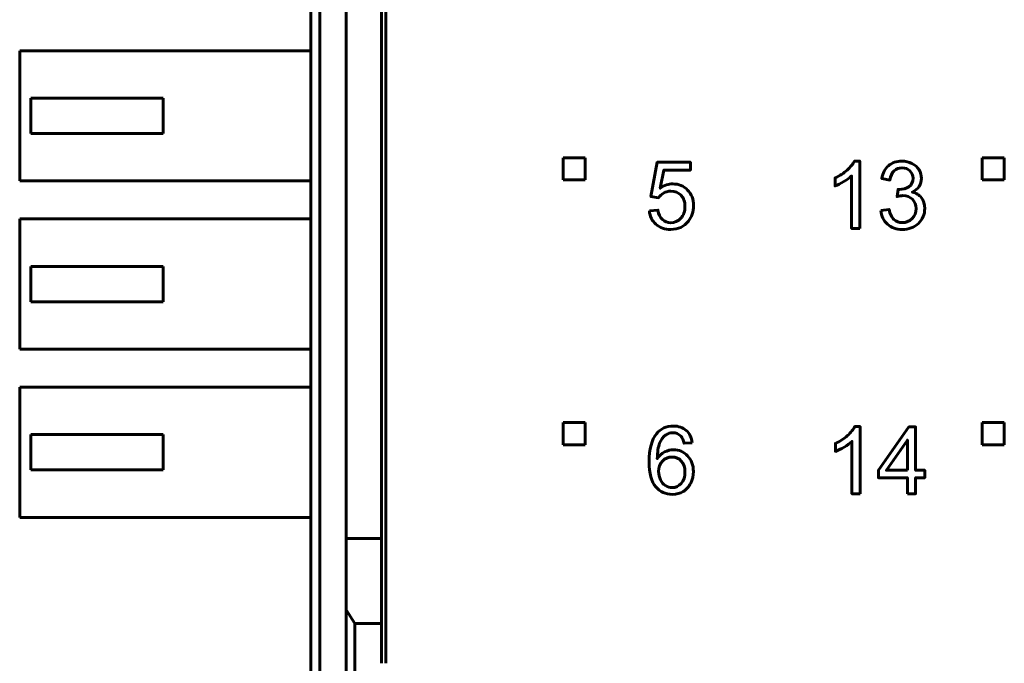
# Model space of a CAD drawing. Header units: millimetres. Extents: x -13 to 39, y -19 to 89.
# Tile 4 of 16: x -13 to 9, y 22 to 37. Entities that reach past the tile are written whole.
import ezdxf

# ---------------------------------------------------------------- set-up
doc = ezdxf.new("R2010")
doc.units = ezdxf.units.MM
for name, pattern in [('K5LT32781', [0]), ('K5LT32785', [0]), ('K5LT_BASIC', [0])]:
    doc.linetypes.add(name, pattern=pattern)

msp = doc.modelspace()

# ---------------------------------------------------------------- linework, layer by layer
at = {"color": 150, "linetype": 'K5LT32785', "lineweight": 60, "true_color": 0x0080ff}
for p, q in [((-6.261, 61.118), (-6.261, 8.557)), ((-6.061, 8.557), (-6.061, 61.118)), ((-4.561, 22.438), (-4.561, 47.238)), ((-5.461, 25.262), (-5.461, 44.413)), ((-4.661, 44.413), (-4.661, 25.262)), ((-12.861, 36.313), (-12.861, 33.363)), ((-6.261, 36.313), (-12.861, 36.313)), ((-9.611, 35.238), (-12.611, 35.238)), ((-12.611, 34.438), (-12.611, 35.238)), ((-9.611, 34.438), (-9.611, 35.238)), ((-12.611, 34.438), (-9.611, 34.438)), ((-12.861, 33.363), (-6.261, 33.363)), ((-12.861, 29.553), (-12.861, 32.503)), ((-6.261, 32.503), (-12.861, 32.503)), ((-9.611, 31.428), (-12.611, 31.428)), ((-12.611, 30.628), (-12.611, 31.428)), ((-9.611, 30.628), (-9.611, 31.428)), ((-12.611, 30.628), (-9.611, 30.628)), ((-12.861, 29.553), (-6.261, 29.553)), ((-6.261, 28.693), (-12.861, 28.693)), ((-12.861, 25.743), (-12.861, 28.693)), ((-12.611, 26.818), (-12.611, 27.618)), ((-9.611, 27.618), (-12.611, 27.618)), ((-9.611, 26.818), (-9.611, 27.618)), ((-12.611, 26.818), (-9.611, 26.818)), ((-12.861, 25.743), (-6.261, 25.743)), ((-4.661, 25.262), (-5.461, 25.262)), ((-5.461, 23.645), (-5.461, 25.262)), ((-4.661, 25.262), (-4.661, 23.338)), ((-5.261, 23.338), (-5.461, 23.645)), ((-5.461, 23.645), (-5.461, 3.373)), ((-4.661, 23.338), (-5.261, 23.338)), ((-5.261, 3.117), (-5.261, 23.338)), ((-4.661, 22.438), (-4.661, 23.338))]:
    msp.add_line(p, q, dxfattribs=at)
at = {"color": 150, "linetype": 'K5LT32781', "lineweight": 60, "true_color": 0x0080ff}
for p, q in [((-0.541, 33.388), (-0.541, 33.888)), ((-0.541, 33.888), (-0.041, 33.888)), ((-0.041, 33.888), (-0.041, 33.388)), ((-0.041, 33.388), (-0.541, 33.388)), ((-0.541, 27.888), (-0.041, 27.888)), ((-0.541, 27.388), (-0.541, 27.888)), ((-0.041, 27.888), (-0.041, 27.388)), ((-0.041, 27.388), (-0.541, 27.388))]:
    msp.add_line(p, q, dxfattribs=at)
at = {"color": 150, "linetype": 'K5LT_BASIC', "lineweight": 60, "true_color": 0x0080ff}
for p, q in [((8.959, 33.388), (8.959, 33.888)), ((8.959, 33.888), (9.459, 33.888)), ((9.459, 33.888), (9.459, 33.388)), ((9.459, 33.388), (8.959, 33.388)), ((8.959, 27.888), (9.459, 27.888)), ((8.959, 27.388), (8.959, 27.888)), ((9.459, 27.888), (9.459, 27.388)), ((9.459, 27.388), (8.959, 27.388))]:
    msp.add_line(p, q, dxfattribs=at)
for points, knots in [([(1.412, 32.687), (1.412, 32.687), (1.607, 32.702), (1.607, 32.702), (1.622, 32.607), (1.655, 32.536), (1.707, 32.488), (1.759, 32.44), (1.823, 32.416), (1.898, 32.416), (1.989, 32.416), (2.065, 32.45), (2.127, 32.518), (2.188, 32.585), (2.219, 32.675), (2.219, 32.786), (2.219, 32.893), (2.19, 32.976), (2.131, 33.038), (2.072, 33.099), (1.994, 33.13), (1.897, 33.13), (1.836, 33.13), (1.782, 33.116), (1.734, 33.088), (1.687, 33.061), (1.649, 33.025), (1.622, 32.982), (1.622, 32.982), (1.446, 33.007), (1.446, 33.007), (1.592, 33.786), (1.592, 33.786), (2.344, 33.786), (2.344, 33.786), (2.344, 33.608), (2.344, 33.608), (1.741, 33.608), (1.741, 33.608), (1.66, 33.199), (1.66, 33.199), (1.751, 33.263), (1.846, 33.295), (1.945, 33.295), (2.077, 33.295), (2.189, 33.249), (2.279, 33.157), (2.37, 33.065), (2.416, 32.948), (2.416, 32.804), (2.416, 32.666), (2.376, 32.548), (2.296, 32.448), (2.199, 32.325), (2.066, 32.264), (1.898, 32.264), (1.761, 32.264), (1.649, 32.303), (1.562, 32.38), (1.474, 32.457), (1.425, 32.56), (1.412, 32.687)], [0, 0, 0, 0, 0.045455, 0.045455, 0.045455, 0.090909, 0.090909, 0.090909, 0.136364, 0.136364, 0.136364, 0.181818, 0.181818, 0.181818, 0.227273, 0.227273, 0.227273, 0.272727, 0.272727, 0.272727, 0.318182, 0.318182, 0.318182, 0.363636, 0.363636, 0.363636, 0.409091, 0.409091, 0.409091, 0.454545, 0.454545, 0.5, 0.5, 0.545455, 0.545455, 0.590909, 0.590909, 0.636364, 0.636364, 0.681818, 0.681818, 0.681818, 0.727273, 0.727273, 0.727273, 0.772727, 0.772727, 0.772727, 0.818182, 0.818182, 0.818182, 0.863636, 0.863636, 0.863636, 0.909091, 0.909091, 0.909091, 0.954545, 0.954545, 0.954545, 1, 1, 1, 1]), ([(6.183, 32.289), (6.183, 32.289), (5.997, 32.289), (5.997, 32.289), (5.997, 33.476), (5.997, 33.476), (5.952, 33.432), (5.893, 33.39), (5.821, 33.347), (5.748, 33.304), (5.682, 33.272), (5.624, 33.251), (5.624, 33.251), (5.624, 33.431), (5.624, 33.431), (5.728, 33.48), (5.819, 33.539), (5.897, 33.609), (5.975, 33.678), (6.031, 33.746), (6.063, 33.811), (6.063, 33.811), (6.183, 33.811), (6.183, 33.811), (6.183, 32.289), (6.183, 32.289)], [0, 0, 0, 0, 0.111111, 0.111111, 0.222222, 0.222222, 0.222222, 0.333333, 0.333333, 0.333333, 0.444444, 0.444444, 0.444444, 0.555556, 0.555556, 0.555556, 0.666667, 0.666667, 0.666667, 0.777778, 0.777778, 0.777778, 0.888889, 0.888889, 1, 1, 1, 1]), ([(6.662, 32.692), (6.662, 32.692), (6.848, 32.717), (6.848, 32.717), (6.87, 32.611), (6.906, 32.535), (6.957, 32.488), (7.008, 32.442), (7.071, 32.419), (7.145, 32.419), (7.233, 32.419), (7.308, 32.449), (7.368, 32.51), (7.428, 32.57), (7.458, 32.645), (7.458, 32.735), (7.458, 32.82), (7.43, 32.891), (7.374, 32.947), (7.318, 33.002), (7.247, 33.03), (7.161, 33.03), (7.125, 33.03), (7.082, 33.023), (7.029, 33.009), (7.029, 33.009), (7.05, 33.172), (7.05, 33.172), (7.062, 33.171), (7.072, 33.17), (7.08, 33.17), (7.16, 33.17), (7.231, 33.191), (7.295, 33.232), (7.358, 33.273), (7.39, 33.337), (7.39, 33.423), (7.39, 33.491), (7.367, 33.547), (7.32, 33.592), (7.274, 33.637), (7.215, 33.659), (7.142, 33.659), (7.069, 33.659), (7.009, 33.636), (6.96, 33.59), (6.912, 33.544), (6.881, 33.476), (6.867, 33.384), (6.867, 33.384), (6.681, 33.418), (6.681, 33.418), (6.704, 33.543), (6.755, 33.64), (6.836, 33.708), (6.917, 33.777), (7.017, 33.811), (7.137, 33.811), (7.22, 33.811), (7.296, 33.794), (7.365, 33.758), (7.435, 33.723), (7.488, 33.674), (7.525, 33.613), (7.562, 33.552), (7.58, 33.487), (7.58, 33.418), (7.58, 33.353), (7.563, 33.294), (7.528, 33.24), (7.493, 33.187), (7.44, 33.144), (7.372, 33.112), (7.461, 33.092), (7.531, 33.049), (7.58, 32.983), (7.63, 32.918), (7.655, 32.837), (7.655, 32.739), (7.655, 32.607), (7.606, 32.494), (7.51, 32.402), (7.413, 32.31), (7.291, 32.264), (7.144, 32.264), (7.011, 32.264), (6.9, 32.304), (6.812, 32.383), (6.724, 32.463), (6.674, 32.565), (6.662, 32.692)], [0, 0, 0, 0, 0.033333, 0.033333, 0.033333, 0.066667, 0.066667, 0.066667, 0.1, 0.1, 0.1, 0.133333, 0.133333, 0.133333, 0.166667, 0.166667, 0.166667, 0.2, 0.2, 0.2, 0.233333, 0.233333, 0.233333, 0.266667, 0.266667, 0.266667, 0.3, 0.3, 0.3, 0.333333, 0.333333, 0.333333, 0.366667, 0.366667, 0.366667, 0.4, 0.4, 0.4, 0.433333, 0.433333, 0.433333, 0.466667, 0.466667, 0.466667, 0.5, 0.5, 0.5, 0.533333, 0.533333, 0.533333, 0.566667, 0.566667, 0.566667, 0.6, 0.6, 0.6, 0.633333, 0.633333, 0.633333, 0.666667, 0.666667, 0.666667, 0.7, 0.7, 0.7, 0.733333, 0.733333, 0.733333, 0.766667, 0.766667, 0.766667, 0.8, 0.8, 0.8, 0.833333, 0.833333, 0.833333, 0.866667, 0.866667, 0.866667, 0.9, 0.9, 0.9, 0.933333, 0.933333, 0.933333, 0.966667, 0.966667, 0.966667, 1, 1, 1, 1]), ([(2.385, 27.434), (2.385, 27.434), (2.201, 27.42), (2.201, 27.42), (2.184, 27.493), (2.161, 27.546), (2.13, 27.579), (2.08, 27.632), (2.017, 27.659), (1.943, 27.659), (1.883, 27.659), (1.831, 27.642), (1.785, 27.609), (1.726, 27.566), (1.681, 27.504), (1.646, 27.422), (1.612, 27.34), (1.595, 27.224), (1.593, 27.072), (1.638, 27.14), (1.693, 27.191), (1.758, 27.224), (1.823, 27.257), (1.891, 27.274), (1.962, 27.274), (2.086, 27.274), (2.192, 27.228), (2.28, 27.136), (2.367, 27.045), (2.41, 26.927), (2.41, 26.782), (2.41, 26.687), (2.39, 26.599), (2.349, 26.517), (2.308, 26.435), (2.252, 26.373), (2.18, 26.329), (2.108, 26.286), (2.027, 26.264), (1.936, 26.264), (1.781, 26.264), (1.654, 26.321), (1.556, 26.435), (1.458, 26.549), (1.409, 26.737), (1.409, 26.999), (1.409, 27.292), (1.464, 27.505), (1.572, 27.638), (1.666, 27.753), (1.794, 27.811), (1.954, 27.811), (2.074, 27.811), (2.172, 27.778), (2.324, 27.644), (2.37, 27.552), (2.385, 27.434)], [0, 0, 0, 0, 0.052632, 0.052632, 0.052632, 0.105263, 0.105263, 0.105263, 0.157895, 0.157895, 0.157895, 0.210526, 0.210526, 0.210526, 0.263158, 0.263158, 0.263158, 0.315789, 0.315789, 0.315789, 0.368421, 0.368421, 0.368421, 0.421053, 0.421053, 0.421053, 0.473684, 0.473684, 0.473684, 0.526316, 0.526316, 0.526316, 0.578947, 0.578947, 0.578947, 0.631579, 0.631579, 0.631579, 0.684211, 0.684211, 0.684211, 0.736842, 0.736842, 0.736842, 0.789474, 0.789474, 0.789474, 0.842105, 0.842105, 0.842105, 0.894737, 0.894737, 0.894737, 0.947368, 0.947368, 1, 1, 1, 1]), ([(6.19, 26.277), (6.19, 26.277), (6.003, 26.277), (6.003, 26.277), (6.003, 27.463), (6.003, 27.463), (5.958, 27.42), (5.9, 27.377), (5.827, 27.334), (5.754, 27.292), (5.689, 27.26), (5.631, 27.238), (5.631, 27.238), (5.631, 27.418), (5.631, 27.418), (5.735, 27.467), (5.826, 27.526), (5.904, 27.596), (5.982, 27.666), (6.037, 27.733), (6.07, 27.799), (6.07, 27.799), (6.19, 27.799), (6.19, 27.799), (6.19, 26.277), (6.19, 26.277)], [0, 0, 0, 0, 0.111111, 0.111111, 0.222222, 0.222222, 0.222222, 0.333333, 0.333333, 0.333333, 0.444444, 0.444444, 0.444444, 0.555556, 0.555556, 0.555556, 0.666667, 0.666667, 0.666667, 0.777778, 0.777778, 0.777778, 0.888889, 0.888889, 1, 1, 1, 1]), ([(7.263, 26.277), (7.263, 26.277), (7.263, 26.639), (7.263, 26.639), (6.605, 26.639), (6.605, 26.639), (6.605, 26.81), (6.605, 26.81), (7.297, 27.792), (7.297, 27.792), (7.449, 27.792), (7.449, 27.792), (7.449, 26.81), (7.449, 26.81), (7.655, 26.81), (7.655, 26.81), (7.655, 26.639), (7.655, 26.639), (7.449, 26.639), (7.449, 26.639), (7.449, 26.277), (7.449, 26.277), (7.263, 26.277), (7.263, 26.277)], [0, 0, 0, 0, 0.090909, 0.090909, 0.181818, 0.181818, 0.272727, 0.272727, 0.363636, 0.363636, 0.454545, 0.454545, 0.545455, 0.545455, 0.636364, 0.636364, 0.727273, 0.727273, 0.818182, 0.818182, 0.909091, 0.909091, 1, 1, 1, 1]), ([(7.263, 26.81), (7.263, 26.81), (7.263, 27.492), (7.263, 27.492), (6.788, 26.81), (6.788, 26.81), (7.263, 26.81), (7.263, 26.81)], [0, 0, 0, 0, 0.333333, 0.333333, 0.666667, 0.666667, 1, 1, 1, 1]), ([(1.623, 26.78), (1.623, 26.716), (1.637, 26.655), (1.664, 26.596), (1.691, 26.538), (1.729, 26.493), (1.778, 26.463), (1.826, 26.432), (1.878, 26.416), (1.932, 26.416), (2.012, 26.416), (2.08, 26.448), (2.192, 26.575), (2.22, 26.661), (2.22, 26.77), (2.22, 26.875), (2.192, 26.958), (2.081, 27.078), (2.011, 27.109), (1.925, 27.109), (1.841, 27.109), (1.769, 27.078), (1.711, 27.018), (1.652, 26.958), (1.623, 26.878), (1.623, 26.78)], [0, 0, 0, 0, 0.111111, 0.111111, 0.111111, 0.222222, 0.222222, 0.222222, 0.333333, 0.333333, 0.333333, 0.444444, 0.444444, 0.555556, 0.555556, 0.555556, 0.666667, 0.666667, 0.777778, 0.777778, 0.777778, 0.888889, 0.888889, 0.888889, 1, 1, 1, 1])]:
    msp.add_open_spline(points, degree=3, knots=knots, dxfattribs=at)

doc.saveas('drawing.dxf')
